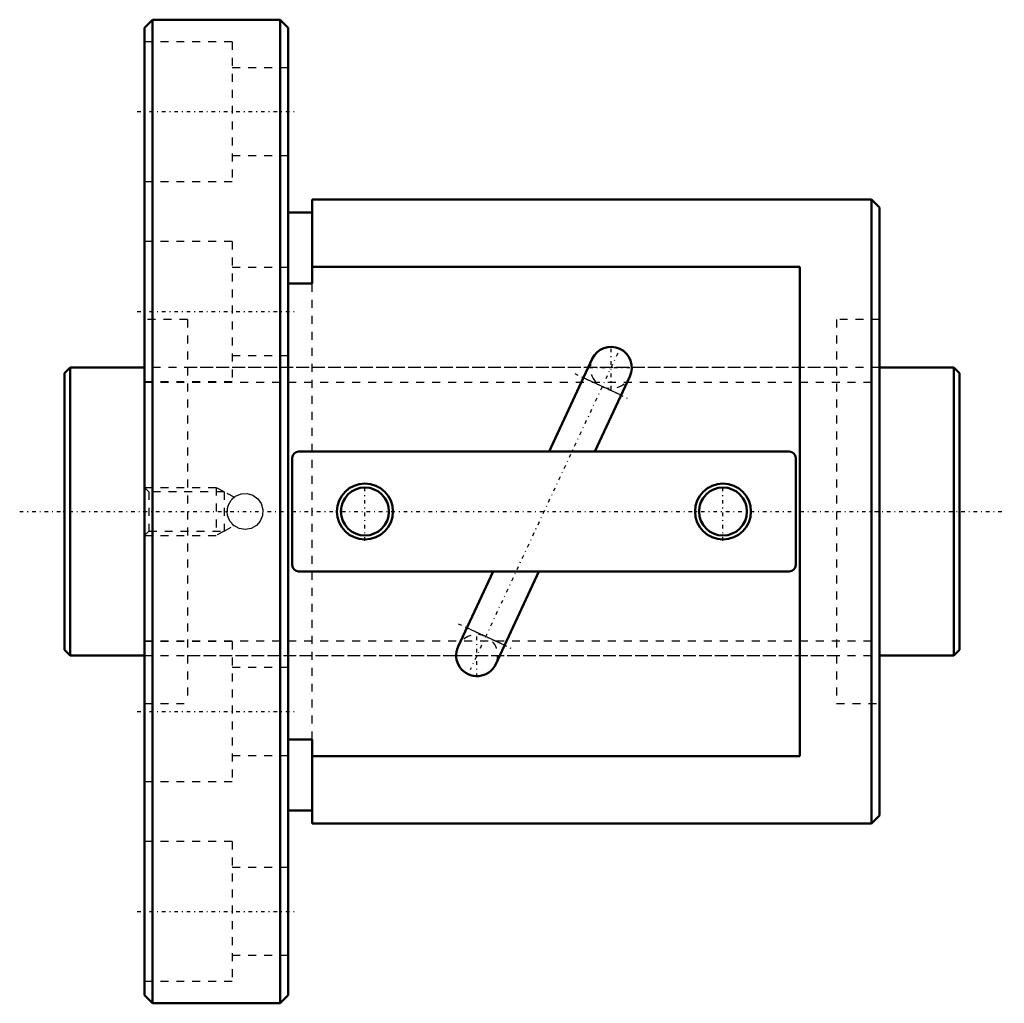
# Model space of a CAD drawing. Header units: millimetres. Extents: x -6 to 118, y -62 to 62.
import ezdxf

# ---------------------------------------------------------------- set-up
doc = ezdxf.new("R2010")
doc.units = ezdxf.units.MM
doc.linetypes.add('Center', pattern=[1.5, 0.45, -0.5, 0.05, -0.5])
doc.linetypes.add('Dashed', pattern=[2, 1, -1])
for name, color, linetype, lineweight in [('2d ConnectionPoints', 7, 'Continuous', 50), ('AM_0', 7, 'Continuous', 50), ('AM_4', 3, 'Continuous', 25), ('AM_5', 3, 'Continuous', 25), ('AM_7', 7, 'Center', 25), ('AM_9', 6, 'Dashed', 25)]:
    doc.layers.add(name, color=color, linetype=linetype, lineweight=lineweight)

# ---------------------------------------------------------------- blocks, each defined once
blk = doc.blocks.new('1_BNF_3616_2_5RR_Nut_0_in_BNF3616V_2_5RRG1_112LC0_000_rev_0')
at = {"layer": 'AM_0'}
for p, q in [((11, 61.5), (10, 60.5)), ((10, 60.5), (10, -60.5)), ((27, 61.5), (11, 61.5)), ((11, 61.5), (11, -61.5)), ((28, 60.5), (27, 61.5)), ((27, 61.5), (27, -61.5)), ((28, 60.5), (28, -60.5)), ((31, 39), (31, 28.53)), ((101, 39), (31, 39)), ((102, 38), (101, 39)), ((101, 39), (101, -39)), ((31, 37.4), (28, 37.4)), ((102, 38), (102, -38)), ((92, 30.6), (31, 30.6)), ((92, -30.6), (92, 30.6)), ((31, 28.53), (28, 28.53)), ((66.03, 19.09), (60.63, 7.5)), ((66.36, 7.5), (70.74, 16.89)), ((90.7, 7.5), (29.3, 7.5)), ((28.5, 6.7), (28.5, -6.7)), ((91.5, -6.7), (91.5, 6.7)), ((29.3, -7.5), (90.7, -7.5)), ((53.64, -7.5), (49.26, -16.89)), ((53.97, -19.09), (59.37, -7.5)), ((28, -28.53), (31, -28.53)), ((31, -28.53), (31, -39)), ((31, -30.6), (92, -30.6)), ((28, -37.4), (31, -37.4)), ((101, -39), (102, -38)), ((31, -39), (101, -39)), ((10, -60.5), (11, -61.5)), ((11, -61.5), (27, -61.5)), ((27, -61.5), (28, -60.5))]:
    blk.add_line(p, q, dxfattribs=at)
for centre, radius in [((37.6, 0), 3.5), ((37.6, 0), 3), ((82.4, 0), 3.5), ((82.4, 0), 3)]:
    blk.add_circle(centre, radius, dxfattribs=at)
for centre, radius, start, end in [((68.39, 17.99), 2.6, 335, 155), ((29.3, 6.7), 0.8, 90, 180), ((90.7, 6.7), 0.8, 0, 90), ((29.3, -6.7), 0.8, 180, 270), ((90.7, -6.7), 0.8, 270, 0), ((51.61, -17.99), 2.6, 155, 335)]:
    blk.add_arc(centre, radius, start, end, dxfattribs=at)
at = {"layer": 'AM_4'}
for p, q in [((69.65, 14.54), (64.93, 16.73)), ((55.07, -16.73), (50.35, -14.54))]:
    blk.add_line(p, q, dxfattribs=at)
at = {"layer": 'AM_5', "linetype": 'Dashed'}
for p, q in [((10, 3), (19, 3)), ((20, 2.46), (19, 3)), ((19, 3), (19, -3)), ((20, -2.46), (19, -3)), ((10, -3), (19, -3))]:
    blk.add_line(p, q, dxfattribs=at)
at = {"layer": 'AM_7'}
for p, q in [((9.1, 50), (28.9, 50)), ((9.1, 25), (28.9, 25)), ((69.23, 19.79), (50.77, -19.79)), ((68.39, 15.26), (68.39, 20.72)), ((65.66, 17.99), (71.12, 17.99)), ((63.85, 17.24), (70.73, 14.03)), ((37.6, -3.67), (37.6, 3.67)), ((82.4, -3.67), (82.4, 3.67)), ((49.27, -14.03), (56.15, -17.24)), ((51.61, -20.72), (51.61, -15.26)), ((48.88, -17.99), (54.34, -17.99)), ((9.1, -25), (28.9, -25)), ((9.1, -50), (28.9, -50))]:
    blk.add_line(p, q, dxfattribs=at)
at = {"layer": 'AM_9'}
for p, q in [((21, 58.75), (10, 58.75)), ((21, 58.75), (21, 41.25)), ((28, 55.5), (21, 55.5)), ((21, 44.5), (28, 44.5)), ((10, 41.25), (21, 41.25)), ((21, 33.75), (10, 33.75)), ((21, 33.75), (21, 16.25)), ((28, 30.5), (21, 30.5)), ((31, -28.53), (31, 28.53)), ((15.4, 24), (10, 24)), ((15.4, 24), (15.4, -24)), ((102, 24), (96.6, 24)), ((96.6, 24), (96.6, -24)), ((21, 19.5), (28, 19.5)), ((96.6, 18), (15.4, 18)), ((10, 16.25), (21, 16.25)), ((10.54, 2.46), (10, 3)), ((20, 2.46), (10.54, 2.46)), ((10.54, 2.46), (10.54, -2.46)), ((21.22, 1.78), (20, 2.46)), ((20, 2.46), (20, -2.46)), ((10, -3), (10.54, -2.46)), ((10.54, -2.46), (20, -2.46)), ((20, -2.46), (21.21, -1.78)), ((21, -16.25), (10, -16.25)), ((21, -16.25), (21, -33.75)), ((15.4, -18), (96.6, -18)), ((28, -19.5), (21, -19.5)), ((10, -24), (15.4, -24)), ((96.6, -24), (102, -24)), ((21, -30.5), (28, -30.5)), ((10, -33.75), (21, -33.75)), ((21, -41.25), (10, -41.25)), ((21, -41.25), (21, -58.75)), ((28, -44.5), (21, -44.5)), ((21, -55.5), (28, -55.5)), ((10, -58.75), (21, -58.75))]:
    blk.add_line(p, q, dxfattribs=at)
for points in [[(20.35, 0), (20.48, 0.74), (20.84, 1.4), (21.4, 1.9), (22.1, 2.19), (22.85, 2.24), (23.57, 2.03), (24.19, 1.6), (24.63, 0.98), (24.84, 0.25), (24.79, -0.5), (24.51, -1.19), (24.01, -1.75), (23.35, -2.12), (22.6, -2.25), (21.86, -2.13), (21.21, -1.77), (20.7, -1.21), (20.41, -0.51), (20.35, 0)], [(21.22, 1.78), (21.15, 1.72), (21.09, 1.67)], [(21.09, -1.67), (21.21, -1.77), (21.22, -1.78)]]:
    blk.add_lwpolyline(points, dxfattribs=at)
for centre, radius, start, end in [((68.39, 17.99), 2.6, 155, 335), ((22.6, 0), 2.25, 132.1656, 138.6124), ((22.6, 0), 2.25, 159.8768, 181.3128), ((22.6, 0), 2.25, 222.5454, 227.8344), ((51.61, -17.99), 2.6, 335, 155)]:
    blk.add_arc(centre, radius, start, end, dxfattribs=at)
blk = doc.blocks.new('2_BNF_3616_2_5RR000_Shaft_0_in_BNF3616V_2_5RRG1_112LC0_000_rev_0')
at = {"layer": 'AM_0'}
for p, q in [((0.7, 18), (0, 17.3)), ((0, 17.3), (0, -17.3)), ((10, 18), (0.7, 18)), ((0.7, 18), (0.7, -18)), ((111.3, 18), (102, 18)), ((112, 17.3), (111.3, 18)), ((111.3, 18), (111.3, -18)), ((112, 17.3), (112, -17.3)), ((0, -17.3), (0.7, -18)), ((0.7, -18), (10, -18)), ((102, -18), (111.3, -18)), ((111.3, -18), (112, -17.3))]:
    blk.add_line(p, q, dxfattribs=at)
at = {"layer": 'AM_5', "linetype": 'Dashed'}
for p, q in [((10, 16.1595), (102, 16.1595)), ((10, -16.1595), (102, -16.1595))]:
    blk.add_line(p, q, dxfattribs=at)
at = {"layer": 'AM_7'}
blk.add_line((-5.6, 0), (117.6, 0), dxfattribs=at)
at = {"layer": 'AM_9'}
for p, q in [((102, 18), (10, 18)), ((10, -18), (102, -18))]:
    blk.add_line(p, q, dxfattribs=at)

msp = doc.modelspace()

# ---------------------------------------------------------------- linework, layer by layer
at = {"layer": '2d ConnectionPoints'}
for p in [(0, 0), (10, 0)]:
    msp.add_point(p, dxfattribs=at)

# ---------------------------------------------------------------- block references
for name in ['1_BNF_3616_2_5RR_Nut_0_in_BNF3616V_2_5RRG1_112LC0_000_rev_0', '2_BNF_3616_2_5RR000_Shaft_0_in_BNF3616V_2_5RRG1_112LC0_000_rev_0']:
    msp.add_blockref(name, (0, 0))

doc.saveas('drawing.dxf')
